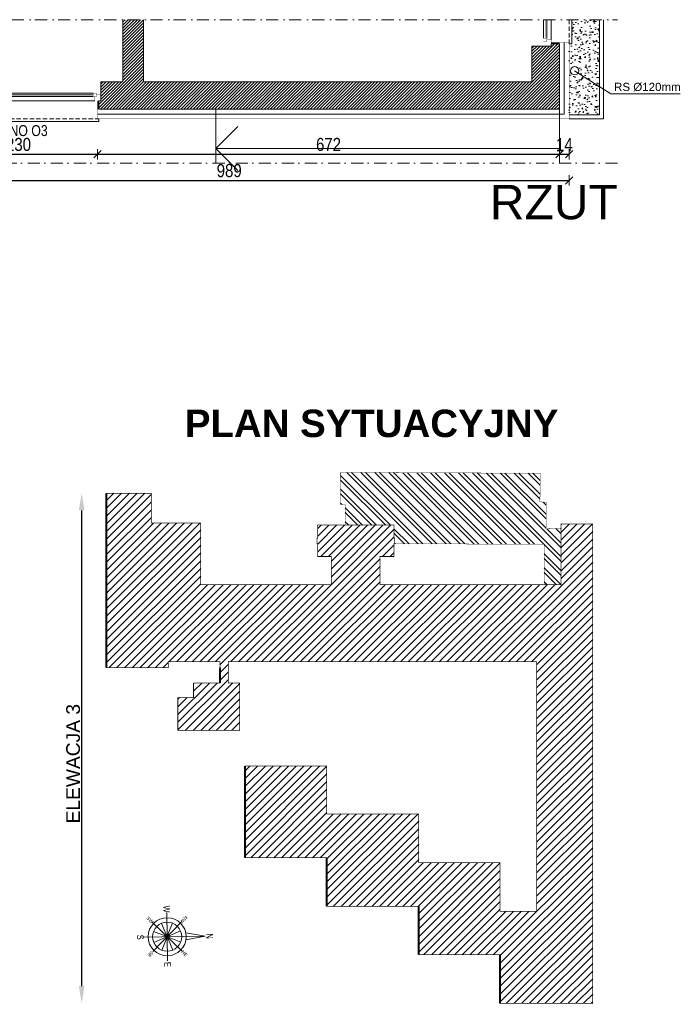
# Model space of a CAD drawing. Header units: millimetres. Extents: x 18880 to 99371, y -5529 to 27899.
# Tile 70 of 161: x 43658 to 44619, y 2362 to 3795. Entities that reach past the tile are written whole.
import ezdxf

# ---------------------------------------------------------------- set-up
doc = ezdxf.new("R2010")
doc.units = ezdxf.units.MM
doc.set_wipeout_variables(frame=1)
doc.linetypes.add('DASHED', pattern=[19.05, 12.7, -6.35])
doc.linetypes.add('Kropki i Kreski', pattern=[335.138881, 176.388884, -88.194442, 0, -70.555556])
for name, color, linetype, lineweight in [('AA_HATCH', 251, 'Continuous', 0), ('AA_IZOLACJA', 251, 'Continuous', 0), ('AA_OPIS', 2, 'Continuous', 0), ('AA_WIDOK', 254, 'Continuous', 0), ('AP hath', 45, 'Continuous', 0), ('AP hath widok ciemniejszy', 252, 'Continuous', 0), ('AP opis', 51, 'Continuous', 13), ('AP wymiary', 40, 'Continuous', 0), ('K_SCIANY', 90, 'Continuous', 20), ('K_WYMIARY', 1, 'Continuous', 0)]:
    doc.layers.add(name, color=color, linetype=linetype, lineweight=lineweight)
doc.styles.add('1', font='ARIALN.TTF')
doc.styles.add('ARIAL', font='arial.ttf')
doc.styles.add('Dimensions', font='arial.ttf', dxfattribs={"width": 0.8})
doc.styles.get("Standard").update_dxf_attribs({"font": 'arial.ttf'})
doc.linetypes.add('STYROPIAN', pattern='A,0.000141,[1,styropian.shx,S=1,R=0,X=0,Y=0],-14.102004', length=14.102145)
doc.dimstyles.new('1_50', dxfattribs={"dimscale": 10, "dimtxt": 1.9, "dimasz": 0.005, "dimexe": 0, "dimexo": 0, "dimgap": 0.45, "dimtad": 1, "dimdec": 4, "dimrnd": 0.5, "dimdsep": 46, "dimtxsty": '1', "dimblk1": 'DIM01', "dimblk2": 'DIM01', "dimsah": 1, "dimcen": 2, "dimdle": 25, "dimse1": 1, "dimse2": 1, "dimclrd": 1, "dimclrt": 2, "dimadec": 0, "dimazin": 0, "dimtfac": 0.66665, "dimtdec": 4, "dimtix": 1, "dimtmove": 0, "dimatfit": 3, "dimldrblk": 'DIM01', "dimfxl": 0, "dimtolj": 1, "dimtzin": 0, "dimarcsym": 0})
doc.dimstyles.new('ISO-25', dxfattribs={"dimtxt": 2.5, "dimasz": 2.5, "dimexe": 1.25, "dimexo": 0.625, "dimtad": 1, "dimtxsty": 'Standard', "dimcen": 2.5, "dimadec": 0, "dimazin": 0, "dimtfac": 1, "dimtmove": 0, "dimatfit": 3, "dimfxl": 1, "dimarcsym": 0})

# ---------------------------------------------------------------- blocks, each defined once
blk = doc.blocks.new('róża wiatrów')
at = {"layer": 'AP hath'}
for p, q in [((-2.8, 6.9), (-18.5, 44.7)), ((2.8, 6.9), (18.5, 44.7)), ((-44.7, 18.5), (-6.9, 2.8)), ((6.9, 2.8), (44.7, 18.5)), ((-44.7, -18.5), (-6.9, -2.8)), ((-18.5, -44.7), (-2.8, -6.9)), ((18.5, -44.7), (2.8, -6.9)), ((6.9, -2.8), (44.7, -18.5))]:
    blk.add_line(p, q, dxfattribs=at)
blk.add_circle((0, 0), 48.4, dxfattribs=at)
at = {"layer": 'AP opis'}
for p, q in [((0, 126.5), (-11.6, 62.2)), ((0, -89.3), (0, 126.5)), ((0, 126.5), (11.6, 62.2)), ((-48.7, 48.7), (48.7, -48.7)), ((-48.7, -48.7), (48.7, 48.7)), ((-80, 0), (80, 0))]:
    blk.add_line(p, q, dxfattribs=at)
at = {"layer": 'AP opis', "ltscale": 0.5}
for q in [(80, 0), (68.8, 0)]:
    blk.add_line((63.3, 0), q, dxfattribs=at)
at = {"layer": 'AP opis'}
for radius in [63.3, 7.44]:
    blk.add_circle((0, 0), radius, dxfattribs=at)
at = {"layer": 'AP opis', "char_height": 22.3, "attachment_point": 5, "style": 'Dimensions'}
for s, insert in [('N', (0, 141.4)), ('W', (-92.1, 0)), ('E', (92.1, 0)), ('S', (0, -89.3))]:
    blk.add_mtext(s, dxfattribs=dict(at, insert=insert))
at = {"layer": 'AP opis', "char_height": 11.16, "attachment_point": 5, "style": 'Dimensions'}
for s, insert, rotation in [('NW', (-56.6, 56.6), 315), ('NE', (56.6, 56.6), 45), ('SW', (-56.6, -56.6), 45), ('SE', (56.6, -56.6), 315)]:
    blk.add_mtext(s, dxfattribs=dict(at, insert=insert, rotation=rotation))
blk = doc.blocks.new('*D409')
at = {"layer": 'Defpoints', "color": 0, "transparency": 16777216}
for p in [(43748.1, 3106.2), (43783.8, 3106.2), (44470.3, 2363.8)]:
    blk.add_point(p, dxfattribs=at)
at = {"layer": 'K_WYMIARY', "color": 0, "lineweight": -2, "transparency": 16777216}
blk.add_line((43748.1, 2388.8), (43748.1, 3081.2), dxfattribs=at)
at = {"layer": 'K_WYMIARY', "color": 0, "transparency": 16777216}
for points in [[(43743.9, 3081.2), (43752.2, 3081.2), (43748.1, 3106.2)], [(43743.9, 2388.8), (43752.2, 2388.8), (43748.1, 2363.8)]]:
    blk.add_solid(points, dxfattribs=at)
at = {"layer": 'K_WYMIARY', "color": 0, "transparency": 16777216, "insert": (43735.7, 2712.5), "char_height": 20, "attachment_point": 5, "rotation": 90}
blk.add_mtext('ELEWACJA 3', dxfattribs=at)
blk = doc.blocks.new('rqvewvr')
at = {"layer": 'AA_WIDOK', "color": 4}
blk.add_lwpolyline([(-35, 237), (-39, 237), (-39, 3), (-35, 3)], dxfattribs=at)
at = {"layer": 'AA_WIDOK', "linetype": 'DASHED', "ltscale": 0.5}
blk.add_lwpolyline([(-35, 237), (-35, 3)], dxfattribs=at)
at = {"layer": 'AA_WIDOK', "color": 4, "const_width": 0.3}
for points in [[(-9, 240), (0, 240)], [(0, 0), (-9, 0)]]:
    blk.add_lwpolyline(points, dxfattribs=at)
at = {"color": 4}
blk.add_wipeout([(2.5, 11.5), (-2.5, 11.5), (-2.5, 9), (-9, 9), (-9, 231), (-2.5, 231), (-2.5, 228.5), (2.5, 228.5)], dxfattribs=at).dxf.layer = 'AA_WIDOK'
at = {"layer": 'AA_IZOLACJA', "linetype": 'STYROPIAN', "ltscale": 0.2}
for points in [[(-21, 236), (-9, 236)], [(-21, 4), (-9, 4)]]:
    blk.add_lwpolyline(points, dxfattribs=at)
at = {"layer": 'AA_WIDOK', "const_width": 0.3}
for points in [[(-35, 235), (-9, 235)], [(-35, 5), (-9, 5)]]:
    blk.add_lwpolyline(points, dxfattribs=at)
at = {"layer": 'AA_WIDOK', "color": 4, "const_width": 0.3}
for points in [[(-9, 231), (-9, 240)], [(-2.5, 231), (-9, 231)], [(0, 233.5), (-2.5, 233.5)], [(-2.5, 233.5), (-2.5, 231)], [(-2.5, 228.5), (-2.5, 233.5)], [(-2.5, 233.5), (2.5, 233.5)], [(0, 240), (0, 233.5)], [(2.5, 233.5), (2.5, 228.5)], [(2.5, 228.5), (-2.5, 228.5)], [(-1, 228.5), (-1, 11.5)], [(0, 228.5), (0, 11.5)], [(1, 228.5), (1, 11.5)], [(-9, 0), (-9, 9)], [(-9, 9), (-2.5, 9)], [(-2.5, 6.5), (-2.5, 11.5)], [(-2.5, 11.5), (2.5, 11.5)], [(-2.5, 9), (-2.5, 6.5)], [(-2.5, 6.5), (0, 6.5)], [(2.5, 6.5), (-2.5, 6.5)], [(0, 6.5), (0, 0)], [(2.5, 11.5), (2.5, 6.5)]]:
    blk.add_lwpolyline(points, dxfattribs=at)
at = {"layer": 'AA_WIDOK', "color": 4}
for points in [[(-9, 9), (-9, 231)], [(-2.5, 228.5), (-2.5, 11.5)], [(2.5, 228.5), (2.5, 11.5)], [(2.5, 228.5), (2.5, 11.5)]]:
    blk.add_lwpolyline(points, dxfattribs=at)
blk = doc.blocks.new('DIM01')
at = {"color": 2}
blk.add_line((-106, -106), (106, 106), dxfattribs=at)
blk.add_line((0, -150), (0, 150))
blk = doc.blocks.new('*D977')
at = {"layer": 'AP wymiary', "color": 1, "lineweight": -2, "transparency": 16777216}
blk.add_line((43541.2, 3599.5), (43771.1, 3599.5), dxfattribs=at)
at = {"layer": 'Defpoints', "color": 0, "transparency": 16777216}
for p in [(43541.2, 3658.1), (43771.2, 3656), (43771.2, 3599.5)]:
    blk.add_point(p, dxfattribs=at)
at = {"layer": 'AP wymiary', "color": 1, "lineweight": -2, "transparency": 16777216, "xscale": 0.05, "yscale": 0.05, "zscale": 0.05, "rotation": 180}
blk.add_blockref('DIM01', (43541.2, 3599.5), dxfattribs=at)
at = {"layer": 'AP wymiary', "color": 1, "lineweight": -2, "transparency": 16777216, "xscale": 0.05, "yscale": 0.05, "zscale": 0.05}
blk.add_blockref('DIM01', (43771.2, 3599.5), dxfattribs=at)
at = {"layer": 'AP wymiary', "color": 2, "transparency": 16777216, "insert": (43656.2, 3613.7), "char_height": 19, "attachment_point": 5, "style": '1'}
blk.add_mtext('\\A1;230', dxfattribs=at)
blk = doc.blocks.new('*D978')
at = {"layer": 'AP wymiary', "color": 1, "lineweight": -2, "transparency": 16777216}
blk.add_line((43771.2, 3599.5), (44443.1, 3599.5), dxfattribs=at)
at = {"layer": 'Defpoints', "color": 0, "transparency": 16777216}
for p in [(43771.2, 3656), (44443.2, 3665.1), (44443.2, 3599.5)]:
    blk.add_point(p, dxfattribs=at)
at = {"layer": 'AP wymiary', "color": 1, "lineweight": -2, "transparency": 16777216, "xscale": 0.05, "yscale": 0.05, "zscale": 0.05, "rotation": 180}
blk.add_blockref('DIM01', (43771.2, 3599.5), dxfattribs=at)
at = {"layer": 'AP wymiary', "color": 1, "lineweight": -2, "transparency": 16777216, "xscale": 0.05, "yscale": 0.05, "zscale": 0.05}
blk.add_blockref('DIM01', (44443.2, 3599.5), dxfattribs=at)
at = {"layer": 'AP wymiary', "color": 2, "transparency": 16777216, "insert": (44107.2, 3613.7), "char_height": 19, "attachment_point": 5, "style": '1'}
blk.add_mtext('\\A1;672', dxfattribs=at)
blk = doc.blocks.new('*D979')
at = {"layer": 'AP wymiary', "color": 1, "lineweight": -2, "transparency": 16777216}
for p, q in [((44443.1, 3599.5), (44443.1, 3599.5)), ((44443.2, 3599.5), (44457.2, 3599.5)), ((44457.2, 3599.5), (44457.3, 3599.5))]:
    blk.add_line(p, q, dxfattribs=at)
at = {"layer": 'Defpoints', "color": 0, "transparency": 16777216}
for p in [(44443.2, 3665.1), (44457.2, 3651.1), (44457.2, 3599.5)]:
    blk.add_point(p, dxfattribs=at)
at = {"layer": 'AP wymiary', "color": 1, "lineweight": -2, "transparency": 16777216, "xscale": 0.05, "yscale": 0.05, "zscale": 0.05}
blk.add_blockref('DIM01', (44443.2, 3599.5), dxfattribs=at)
at = {"layer": 'AP wymiary', "color": 1, "lineweight": -2, "transparency": 16777216, "xscale": 0.05, "yscale": 0.05, "zscale": 0.05, "rotation": 180}
blk.add_blockref('DIM01', (44457.2, 3599.5), dxfattribs=at)
at = {"layer": 'AP wymiary', "color": 2, "transparency": 16777216, "insert": (44450.2, 3613.5), "char_height": 19, "attachment_point": 5, "style": '1'}
blk.add_mtext('\\A1;14', dxfattribs=at)
blk = doc.blocks.new('*D980')
at = {"layer": 'AP wymiary', "color": 1, "lineweight": -2, "transparency": 16777216}
blk.add_line((43468.2, 3561.4), (44457.1, 3561.4), dxfattribs=at)
at = {"layer": 'Defpoints', "color": 0, "transparency": 16777216}
for p in [(43468.2, 3665.1), (44457.2, 3665.1), (44457.2, 3561.4)]:
    blk.add_point(p, dxfattribs=at)
at = {"layer": 'AP wymiary', "color": 1, "lineweight": -2, "transparency": 16777216, "xscale": 0.05, "yscale": 0.05, "zscale": 0.05, "rotation": 180}
blk.add_blockref('DIM01', (43468.2, 3561.4), dxfattribs=at)
at = {"layer": 'AP wymiary', "color": 1, "lineweight": -2, "transparency": 16777216, "xscale": 0.05, "yscale": 0.05, "zscale": 0.05}
blk.add_blockref('DIM01', (44457.2, 3561.4), dxfattribs=at)
at = {"layer": 'AP wymiary', "color": 2, "transparency": 16777216, "insert": (43962.7, 3575.6), "char_height": 19, "attachment_point": 5, "style": '1'}
blk.add_mtext('\\A1;989', dxfattribs=at)

msp = doc.modelspace()

# ---------------------------------------------------------------- hatches: boundary and pattern name
at = {"layer": 'AA_HATCH'}
h = msp.add_hatch(dxfattribs=at)
h.set_pattern_fill('ANSI31', color=256)
h.paths.add_polyline_path([(44443.15638, 3760.05294), (44431.15638, 3760.05294), (44431.15638, 3757.05294), (44422.15638, 3757.05294), (44403.15638, 3757.05294), (44403.15638, 3705.05294), (43838.15638, 3705.05294), (43838.15638, 3795.23137), (43808.15638, 3795.23137), (43808.15638, 3705.05294), (43776.15638, 3705.05294), (43776.15638, 3686.05294), (43776.15638, 3677.05294), (43773.15638, 3677.05294), (43773.15638, 3665.05294), (44443.15638, 3665.05294)])
h.paths.add_polyline_path([(43536.15638, 3686.05294), (43536.15638, 3705.05294), (43468.15638, 3705.05294), (43428.15638, 3705.05294), (43428.15638, 3690.05294), (43344.01414, 3690.05294), (43344.01414, 3665.05294), (43428.15638, 3665.05294), (43468.15638, 3665.05294), (43539.15638, 3665.05294), (43539.15638, 3677.05294), (43536.15638, 3677.05294)])
h.paths.add_polyline_path([(43468.15638, 3665.05294), (43428.15638, 3665.05294), (43344.01414, 3665.05294), (43344.01414, 3640.05294), (43428.15638, 3640.05294), (43428.15638, 3586.41463), (43468.15638, 3586.41463)])
h = msp.add_hatch(dxfattribs=at)
h.set_pattern_fill('AR-CONC', color=256, scale=0.1)
h.paths.add_polyline_path([(44501.15638, 3795.23137), (44461.15638, 3795.23137), (44461.15638, 3760.05294), (44457.15638, 3760.05294), (44457.15638, 3657.05294), (44501.15638, 3657.05294), (44501.15638, 3698.26186), (44470.22586, 3717.84352, -0.7512490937), (44459.15638, 3721.05294, -1), (44471.15638, 3721.05294, -0.14204199), (44470.22586, 3717.84352), (44501.15638, 3698.26186)])
h = msp.add_hatch(dxfattribs=at)
h.set_pattern_fill('ANSI32', color=256, scale=1.5, angle=90)
h.set_pattern_definition([(135, (30665.221, 157.752), (-10.102788, -10.102788), []), (135, (30665.221, 164.487), (-10.102788, -10.102788), [])])
h.paths.add_polyline_path([(44423.97769, 3093.30204), (44414.69309, 3093.42531), (44415.24825, 3135.24044), (44124.82839, 3136.41428), (44124.80206, 3089.91522), (44131.52849, 3089.89516), (44131.52849, 3059.71441), (44202.29229, 3059.71441), (44202.29229, 3041.10584), (44203.23725, 3041.10584), (44203.23725, 3032.67016), (44420.73971, 3031.82453), (44421.03072, 2972.99556), (44445.54847, 2972.99556), (44445.54847, 3054.67253), (44423.50507, 3054.54387)])
h = msp.add_hatch(dxfattribs=at)
h.set_pattern_fill('ANSI31', color=256, scale=2.5)
h.set_pattern_definition([(45, (30665.221, 157.752), (-5.61266, 5.61266), [])])
h.paths.add_polyline_path([(44491.41569, 3061.16821), (44445.54847, 3061.16821), (44445.54847, 2972.99556), (44182.19358, 2972.99556), (44182.19358, 3014.06526), (44202.29229, 3014.06526), (44202.29229, 3032.67383), (44203.23725, 3032.67383), (44203.23725, 3041.10584), (44202.29229, 3041.10584), (44202.29229, 3059.71441), (44091.51314, 3059.71441), (44091.51314, 3041.10584), (44090.56817, 3041.10584), (44090.56817, 3032.67383), (44091.51314, 3032.67383), (44091.51314, 3014.06526), (44111.32109, 3014.06526), (44111.32109, 2972.99556), (43921.31013, 2972.99556), (43921.31013, 3062.622), (43849.63806, 3062.622), (43849.63806, 3106.16315), (43783.78116, 3106.16315), (43783.78116, 2852.4033), (43874.1345, 2852.4033), (43874.1345, 2861.12607), (43949.11395, 2861.12607), (43949.11395, 2829.7241), (43910.87916, 2829.7241), (43910.87916, 2808.64408), (43888.19996, 2808.64408), (43888.19996, 2760.95962), (43977.8264, 2760.95962), (43977.8264, 2829.7241), (43961.5439, 2829.7241), (43961.5439, 2861.12607), (44409.78512, 2861.12607), (44409.78512, 2497.53203), (44356.50355, 2497.53203), (44356.50355, 2568.40452), (44238.38274, 2568.40452), (44238.38274, 2639.20432), (44104.41556, 2639.20432), (44104.41556, 2709.05915), (43985.78592, 2709.05915), (43985.78592, 2575.60081), (44104.41556, 2575.60081), (44104.41556, 2504.81188), (44238.38274, 2504.80101), (44238.38274, 2434.65542), (44356.50355, 2434.65542), (44356.50355, 2363.78293), (44491.41569, 2363.78293)])

# ---------------------------------------------------------------- linework, layer by layer
at = {"color": 10, "linetype": 'DASHED', "ltscale": 2, "const_width": 0.5}
for points in [[(44445.54847, 3054.67253), (44423.50507, 3054.54387), (44423.97769, 3093.30204), (44414.69309, 3093.42531), (44415.24825, 3135.24044), (44124.82839, 3136.41428), (44124.80206, 3089.91522), (44131.52849, 3089.89516), (44131.52849, 3059.71441)], [(44421.03072, 2972.99556), (44420.73971, 3031.82453), (44202.29229, 3032.67383)]]:
    msp.add_lwpolyline(points, dxfattribs=at)
at = {"layer": 'AA_HATCH'}
for points in [[(44457.15638, 3651.05294), (44507.15638, 3651.05294), (44507.15638, 3795.23137)], [(44457.15638, 3657.05294), (44501.15638, 3657.05294), (44501.15638, 3795.23137)], [(43910.87916, 2829.7241), (43910.87916, 2808.64408)], [(43888.19996, 2808.64408), (43888.19996, 2760.95962)]]:
    msp.add_lwpolyline(points, dxfattribs=at)
at = {"layer": 'AA_HATCH', "color": 10, "const_width": 3}
for points in [[(43783.78116, 3106.16315), (43783.78116, 2852.4033)], [(43949.11395, 2852.4033), (43949.11395, 2829.7241)], [(43985.78592, 2709.05915), (43985.78592, 2575.60081)], [(44104.41556, 2575.60081), (44104.41556, 2504.81188)], [(44238.38274, 2504.80101), (44238.38274, 2434.65542)], [(44356.50355, 2434.65542), (44356.50355, 2363.78293)]]:
    msp.add_lwpolyline(points, dxfattribs=at)
at = {"layer": 'AA_IZOLACJA', "linetype": 'STYROPIAN', "ltscale": 1.4}
msp.add_lwpolyline([(43771.15638, 3658.05294), (44450.15638, 3658.05294), (44450.15638, 3762.05294)], dxfattribs=at)
at = {"layer": 'AA_IZOLACJA', "linetype": 'STYROPIAN', "ltscale": 0.2}
msp.add_lwpolyline([(44443.15638, 3761.05294), (44431.15638, 3761.05294)], dxfattribs=at)
at = {"layer": 'AA_OPIS', "linetype": 'Continuous'}
msp.add_lwpolyline([(44465.15638, 3721.05294), (44517.88177, 3687.67326), (44618.88301, 3687.67326)], dxfattribs=at)
at = {"layer": 'AA_OPIS', "const_width": 1}
msp.add_lwpolyline([(44491.41569, 3061.16821), (44445.54847, 3061.16821), (44445.54847, 2972.99556), (44182.19358, 2972.99556), (44182.19358, 3014.06526), (44202.29229, 3014.06526), (44202.29229, 3032.67383), (44203.23725, 3032.67383), (44203.23725, 3041.10584), (44202.29229, 3041.10584), (44202.29229, 3059.71441), (44091.51314, 3059.71441), (44091.51314, 3041.10584), (44090.56817, 3041.10584), (44090.56817, 3032.67383), (44091.51314, 3032.67383), (44091.51314, 3014.06526), (44111.32109, 3014.06526), (44111.32109, 2972.99556), (43921.31013, 2972.99556), (43921.31013, 3062.622), (43849.63806, 3062.622), (43849.63806, 3106.16315), (43783.78116, 3106.16315), (43783.78116, 2852.4033), (43874.1345, 2852.4033), (43874.1345, 2861.12607), (43949.11395, 2861.12607), (43949.11395, 2829.7241), (43910.87916, 2829.7241), (43910.87916, 2808.64408), (43888.19996, 2808.64408), (43888.19996, 2760.95962), (43977.8264, 2760.95962), (43977.8264, 2829.7241), (43961.5439, 2829.7241), (43961.5439, 2861.12607), (44409.78512, 2861.12607), (44409.78512, 2497.53203), (44356.50355, 2497.53203), (44356.50355, 2568.40452), (44238.38274, 2568.40452), (44238.38274, 2639.20432), (44104.41556, 2639.20432), (44104.41556, 2709.05915), (43985.78592, 2709.05915), (43985.78592, 2575.60081), (44104.41556, 2575.60081), (44104.41556, 2504.81188), (44238.38274, 2504.80101), (44238.38274, 2434.65542), (44356.50355, 2434.65542), (44356.50355, 2363.78293), (44491.41569, 2363.78293)], close=True, dxfattribs=at)
at = {"layer": 'AA_WIDOK'}
for p, q in [((43943.15638, 3586.41463), (43943.15638, 3665.05294)), ((44443.15638, 3586.41463), (44443.15638, 3665.05294)), ((43943.15638, 3608.05294), (43975.15827, 3640.05482)), ((44443.15638, 3608.05294), (43943.15638, 3608.05294)), ((43943.15638, 3608.05294), (43975.15827, 3576.05105))]:
    msp.add_line(p, q, dxfattribs=at)
at = {"layer": 'AA_WIDOK', "color": 4}
for points in [[(44419.65638, 3768.55294), (44419.65638, 3795.23137)], [(44419.65638, 3768.55294), (44419.65638, 3795.23137)], [(44424.65638, 3768.55294), (44424.65638, 3795.23137)], [(44431.15638, 3795.23137), (44431.15638, 3766.05294)], [(44457.15638, 3760.05294), (44461.15638, 3760.05294), (44461.15638, 3795.23137)]]:
    msp.add_lwpolyline(points, dxfattribs=at)
at = {"layer": 'AA_WIDOK', "color": 4, "const_width": 0.3}
for points in [[(44421.15638, 3768.55294), (44421.15638, 3795.23137)], [(44422.15638, 3768.55294), (44422.15638, 3795.23137)], [(44423.15638, 3768.55294), (44423.15638, 3795.23137)], [(44419.65638, 3763.55294), (44419.65638, 3768.55294)], [(44419.65638, 3768.55294), (44424.65638, 3768.55294)], [(44424.65638, 3763.55294), (44419.65638, 3763.55294)], [(44422.15638, 3757.05294), (44422.15638, 3763.55294)], [(44422.15638, 3763.55294), (44424.65638, 3763.55294)], [(44431.15638, 3757.05294), (44422.15638, 3757.05294)], [(44424.65638, 3768.55294), (44424.65638, 3763.55294)], [(44424.65638, 3763.55294), (44424.65638, 3766.05294)], [(44424.65638, 3766.05294), (44431.15638, 3766.05294)], [(44431.15638, 3766.05294), (44431.15638, 3757.05294)]]:
    msp.add_lwpolyline(points, dxfattribs=at)
at = {"layer": 'AA_WIDOK', "linetype": 'DASHED', "ltscale": 0.5}
msp.add_lwpolyline([(44457.15638, 3760.05294), (44457.15638, 3795.23137)], dxfattribs=at)
at = {"layer": 'AA_WIDOK', "const_width": 0.3}
for points in [[(43771.15638, 3651.05294), (44457.15638, 3651.05294), (44457.15638, 3762.05294)], [(44457.15638, 3762.05294), (44431.15638, 3762.05294)]]:
    msp.add_lwpolyline(points, dxfattribs=at)
at = {"layer": 'AA_WIDOK', "color": 4}
msp.add_circle((44465.15638, 3721.05294), 6, dxfattribs=at)
at = {"layer": 'K_SCIANY'}
msp.add_lwpolyline([(43808.15638, 3795.23137), (43808.15638, 3705.05294), (43776.15638, 3705.05294), (43776.15638, 3686.05294), (43776.15638, 3677.05294), (43773.15638, 3677.05294), (43773.15638, 3665.05294), (44443.15638, 3665.05294), (44443.15638, 3760.05294), (44431.15638, 3760.05294), (44431.15638, 3757.05294), (44422.15638, 3757.05294), (44403.15638, 3757.05294), (44403.15638, 3705.05294), (43838.15638, 3705.05294), (43838.15638, 3795.23137)], dxfattribs=at)

# ---------------------------------------------------------------- block references
at = {"layer": 'AP hath widok ciemniejszy', "xscale": 0.4374999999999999, "yscale": 0.4374999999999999, "zscale": 0.4374999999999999, "rotation": 270.8645289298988}
msp.add_blockref('róża wiatrów', (43872.4512, 2460.67226, 2.59), dxfattribs=at)

# ---------------------------------------------------------------- texts
at = {"layer": 'AA_OPIS', "attachment_point": 1, "style": 'ARIAL'}
for s, insert, char_height, width in [('RS %%C120mm', (44522.54866, 3703.54374), 12, 1647.7118816), ('\\A1;\\pxql;{\\fArial|b0|i0|c238|p38;RZUT}', (44341.77797, 3554.89864), 50, 5325.4238542), ('\\A1;{\\fArial|b1|i0|c238|p38;PLAN SYTUACYJNY}', (43898.21487, 3227.84214), 40, 2662.7119271)]:
    msp.add_mtext(s, dxfattribs=dict(at, insert=insert, char_height=char_height, width=width))

# ---------------------------------------------------------------- dimensions: what is measured, and where the dimension line sits
at = {"layer": 'AP wymiary'}
dim = msp.add_linear_dim(base=(44457.15638, 3599.49398), p1=(44443.15638, 3665.05294), p2=(44457.15638, 3651.05294), dimstyle='1_50', override={"dimtmove": 1}, dxfattribs=at)
dim.commit()
dim.dimension.update_dxf_attribs({"geometry": '*D979', "text_midpoint": (44450.15638, 3613.53286)})
at = {"layer": 'K_WYMIARY'}
dim = msp.add_linear_dim(base=(43748.05743, 3106.16315), p1=(44470.28255, 2363.78293), p2=(43783.78116, 3106.16315), angle=90, text='ELEWACJA 3', dimstyle='ISO-25', override={"dimtxt": 20, "dimasz": 25, "dimexe": 0, "dimexo": 0, "dimgap": 2, "dimse1": 1, "dimse2": 1}, dxfattribs=at)
dim.commit()
dim.dimension.update_dxf_attribs({"geometry": '*D409', "text_midpoint": (43748.05743, 2712.47557), "dimtype": 160})

# ---------------------------------------------------------------- next in the draw order: block references
at = {"rotation": 90}
msp.add_blockref('rqvewvr', (43776.15638, 3686.05294), dxfattribs=at)

# ---------------------------------------------------------------- next in the draw order: linework, layer by layer
at = {"layer": 'AA_OPIS', "linetype": 'Kropki i Kreski', "ltscale": 0.1}
msp.add_lwpolyline([(44527.56129, 3586.41463), (43344.01414, 3586.41463), (43344.01414, 3795.23137), (44527.56129, 3795.23137)], dxfattribs=at)

# ---------------------------------------------------------------- next in the draw order: texts
at = {"layer": 'AA_OPIS', "insert": (43657.92141, 3641.9938), "char_height": 16, "width": 300, "attachment_point": 2, "style": 'ARIAL'}
msp.add_mtext('{\\W0.8;OKNO O3}', dxfattribs=at)

# ---------------------------------------------------------------- next in the draw order: dimensions: what is measured, and where the dimension line sits
at = {"layer": 'AP wymiary'}
dim = msp.add_linear_dim(base=(44457.15638, 3561.42912), p1=(43468.15638, 3665.05294), p2=(44457.15638, 3665.05294), dimstyle='1_50', dxfattribs=at)
dim.commit()
dim.dimension.update_dxf_attribs({"geometry": '*D980', "text_midpoint": (43962.65638, 3575.63001)})
for base, p1, p2, picture, middle in [((43771.15638, 3599.49398), (43541.15638, 3658.05294), (43771.15638, 3655.98646), '*D977', (43656.15638, 3613.69487)), ((44443.15638, 3599.49398), (43771.15638, 3655.98646), (44443.15638, 3665.05294), '*D978', (44107.15638, 3613.69487))]:
    dim = msp.add_linear_dim(base=base, p1=p1, p2=p2, dimstyle='1_50', override={"dimtmove": 1}, dxfattribs=at)
    dim.commit()
    dim.dimension.update_dxf_attribs({"geometry": picture, "text_midpoint": middle})

doc.saveas('drawing.dxf')
